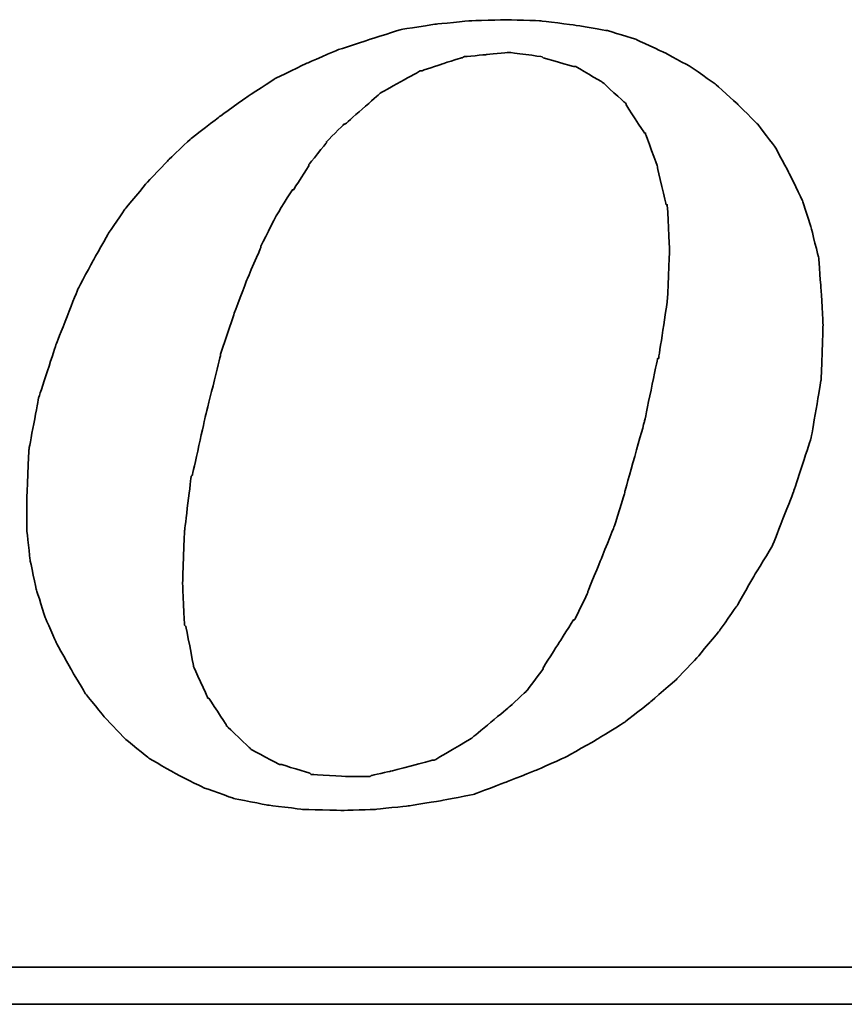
# Model space of a CAD drawing. Header units: millimetres. Extents: x 1382 to 1809, y 124 to 271.
# Tile 46 of 54: x 1723.28 to 1726.26, y 174.98 to 178.54. Entities that reach past the tile are written whole.
import ezdxf

# ---------------------------------------------------------------- set-up
doc = ezdxf.new("R2010")
doc.units = ezdxf.units.MM
doc.layers.add('DIM', color=4, linetype='CONTINUOUS')
doc.layers.add('layer 1', color=7, linetype='CONTINUOUS')

# ---------------------------------------------------------------- blocks, each defined once
blk = doc.blocks.new('TBI MOTION logo(完整正式版)')
at = {"layer": 'layer 1', "color": 22, "lineweight": 35}
for points, knots in [([(35.79625, -6.98375), (35.79625, -6.98375), (36.23125, -7.43875), (36.23125, -7.43875), (36.23125, -7.43875), (36.23125, -7.43875), (36.75625, -7.87125), (36.75625, -7.87125), (36.75625, -7.87125), (36.75625, -7.87125), (37.33125, -8.20375), (37.33125, -8.20375), (37.33125, -8.20375), (37.33125, -8.20375), (37.95625, -8.51875), (37.95625, -8.51875), (37.95625, -8.51875), (37.95625, -8.51875), (38.62625, -8.75875), (38.62625, -8.75875), (38.62625, -8.75875), (38.62625, -8.75875), (39.37125, -8.90375), (39.37125, -8.90375), (39.37125, -8.90375), (39.37125, -8.90375), (40.14125, -8.99875), (40.14125, -8.99875), (40.14125, -8.99875), (40.14125, -8.99875), (41.02625, -9.02375), (41.02625, -9.02375), (41.02625, -9.02375), (41.02625, -9.02375), (41.74625, -8.99875), (41.74625, -8.99875), (41.74625, -8.99875), (41.74625, -8.99875), (42.46625, -8.92375), (42.46625, -8.92375), (42.46625, -8.92375), (42.46625, -8.92375), (43.21125, -8.80625), (43.21125, -8.80625), (43.21125, -8.80625), (43.21125, -8.80625), (43.93125, -8.66375), (43.93125, -8.66375), (43.93125, -8.66375), (43.93125, -8.66375), (44.62625, -8.39875), (44.62625, -8.39875), (44.62625, -8.39875), (44.62625, -8.39875), (45.29625, -8.13375), (45.29625, -8.13375), (45.29625, -8.13375), (45.29625, -8.13375), (45.94625, -7.84375), (45.94625, -7.84375), (45.94625, -7.84375), (45.94625, -7.84375), (46.61625, -7.46375), (46.61625, -7.46375), (46.61625, -7.46375), (46.61625, -7.46375), (47.24125, -7.07875), (47.24125, -7.07875), (47.24125, -7.07875), (47.24125, -7.07875), (47.81625, -6.62375), (47.81625, -6.62375), (47.81625, -6.62375), (47.81625, -6.62375), (48.36875, -6.14375), (48.36875, -6.14375), (48.36875, -6.14375), (48.36875, -6.14375), (48.84625, -5.64125), (48.84625, -5.64125), (48.84625, -5.64125), (48.84625, -5.64125), (49.32625, -5.06375), (49.32625, -5.06375), (49.32625, -5.06375), (49.32625, -5.06375), (49.71125, -4.51374), (49.71125, -4.51374), (49.71125, -4.51374), (49.71125, -4.51374), (50.09625, -3.83874), (50.09625, -3.83874), (50.09625, -3.83874), (50.09625, -3.83874), (50.48125, -3.21374), (50.48125, -3.21374), (50.48125, -3.21374), (50.48125, -3.21374), (50.96125, -1.99125), (50.96125, -1.99125), (50.96125, -1.99125), (50.96125, -1.99125), (51.34375, -0.81875), (51.34375, -0.81875), (51.34375, -0.81875), (51.34375, -0.81875), (51.56125, 0.45624), (51.56125, 0.45624), (51.56125, 0.45624), (51.56125, 0.45624), (51.60625, 1.67624), (51.60625, 1.67624), (51.60625, 1.67624), (51.60625, 1.67624), (51.56125, 2.44625), (51.56125, 2.44625), (51.56125, 2.44625), (51.56125, 2.44625), (51.51125, 3.14125), (51.51125, 3.14125), (51.51125, 3.14125), (51.51125, 3.14125), (51.34375, 3.81125), (51.34375, 3.81125), (51.34375, 3.81125), (51.34375, 3.81125), (51.15125, 4.41125), (51.15125, 4.41125), (51.15125, 4.41125), (51.15125, 4.41125), (50.86125, 5.01125), (50.86125, 5.01125), (50.86125, 5.01125), (50.86125, 5.01125), (50.55125, 5.58875), (50.55125, 5.58875), (50.55125, 5.58875), (50.55125, 5.58875), (50.16625, 6.09125), (50.16625, 6.09125), (50.16625, 6.09125), (50.16625, 6.09125), (49.71125, 6.54875), (49.71125, 6.54875), (49.71125, 6.54875), (49.71125, 6.54875), (49.23125, 6.98125), (49.23125, 6.98125), (49.23125, 6.98125), (49.23125, 6.98125), (48.67875, 7.36625), (48.67875, 7.36625), (48.67875, 7.36625), (48.67875, 7.36625), (48.10375, 7.67625), (48.10375, 7.67625), (48.10375, 7.67625), (48.10375, 7.67625), (47.48125, 7.96375), (47.48125, 7.96375), (47.48125, 7.96375), (47.48125, 7.96375), (46.85625, 8.15625), (46.85625, 8.15625), (46.85625, 8.15625), (46.85625, 8.15625), (46.13625, 8.27624), (46.13625, 8.27624), (46.13625, 8.27624), (46.13625, 8.27624), (45.39125, 8.37125), (45.39125, 8.37125), (45.39125, 8.37125), (45.39125, 8.37125), (44.62625, 8.39624), (44.62625, 8.39624), (44.62625, 8.39624), (44.62625, 8.39624), (43.83625, 8.37125), (43.83625, 8.37125), (43.83625, 8.37125), (43.83625, 8.37125), (43.09125, 8.30125), (43.09125, 8.30125), (43.09125, 8.30125), (43.09125, 8.30125), (42.32125, 8.18125), (42.32125, 8.18125), (42.32125, 8.18125), (42.32125, 8.18125), (41.62875, 7.96375), (41.62875, 7.96375), (41.62875, 7.96375), (41.62875, 7.96375), (40.90625, 7.72625), (40.90625, 7.72625), (40.90625, 7.72625), (40.90625, 7.72625), (40.23624, 7.43625), (40.23624, 7.43625), (40.23624, 7.43625), (40.23624, 7.43625), (39.54124, 7.10125), (39.54124, 7.10125), (39.54124, 7.10125), (39.54124, 7.10125), (38.91625, 6.69125), (38.91625, 6.69125), (38.91625, 6.69125), (38.91625, 6.69125), (38.31625, 6.26125), (38.31625, 6.26125), (38.31625, 6.26125), (38.31625, 6.26125), (37.69125, 5.78125), (37.69125, 5.78125), (37.69125, 5.78125), (37.69125, 5.78125), (37.18625, 5.30125), (37.18625, 5.30125), (37.18625, 5.30125), (37.18625, 5.30125), (36.70625, 4.79624), (36.70625, 4.79624), (36.70625, 4.79624), (36.70625, 4.79624), (36.23125, 4.22125), (36.23125, 4.22125), (36.23125, 4.22125), (36.23125, 4.22125), (35.87124, 3.69375), (35.87124, 3.69375), (35.87124, 3.69375), (35.87124, 3.69375), (35.53125, 3.09125), (35.53125, 3.09125), (35.53125, 3.09125), (35.53125, 3.09125), (35.19875, 2.47125), (35.19875, 2.47125), (35.19875, 2.47125), (35.19875, 2.47125), (34.71625, 1.24625), (34.71625, 1.24625), (34.71625, 1.24625), (34.71625, 1.24625), (34.33125, 0.06874), (34.33125, 0.06874), (34.33125, 0.06874), (34.33125, 0.06874), (34.11625, -1.07875), (34.11625, -1.07875), (34.11625, -1.07875), (34.11625, -1.07875), (34.07125, -2.15875), (34.07125, -2.15875), (34.07125, -2.15875), (34.07125, -2.15875), (34.07125, -2.85375), (34.07125, -2.85375), (34.07125, -2.85375), (34.07125, -2.85375), (34.14125, -3.50375), (34.14125, -3.50375), (34.14125, -3.50375), (34.14125, -3.50375), (34.28625, -4.17375), (34.28625, -4.17375), (34.28625, -4.17375), (34.28625, -4.17375), (34.47625, -4.77624), (34.47625, -4.77624), (34.47625, -4.77624), (34.47625, -4.77624), (34.71625, -5.32625), (34.71625, -5.32625), (34.71625, -5.32625), (34.71625, -5.32625), (35.05375, -5.92875), (35.05375, -5.92875), (35.05375, -5.92875), (35.05375, -5.92875), (35.36375, -6.45375), (35.36375, -6.45375), (35.36375, -6.45375), (35.36375, -6.45375), (35.79625, -6.98375), (35.79625, -6.98375)], [0, 0, 0, 0, 0.01388889, 0.01388889, 0.01388889, 0.0138889, 0.02777778, 0.02777778, 0.02777778, 0.02777779, 0.04166667, 0.04166667, 0.04166667, 0.04166668, 0.05555556, 0.05555556, 0.05555556, 0.05555557, 0.06944444, 0.06944444, 0.06944444, 0.06944445, 0.08333333, 0.08333333, 0.08333333, 0.08333334, 0.09722222, 0.09722222, 0.09722222, 0.09722223, 0.11111111, 0.11111111, 0.11111111, 0.11111112, 0.125, 0.125, 0.125, 0.12500001, 0.13888889, 0.13888889, 0.13888889, 0.1388889, 0.15277778, 0.15277778, 0.15277778, 0.15277779, 0.16666667, 0.16666667, 0.16666667, 0.16666668, 0.18055556, 0.18055556, 0.18055556, 0.18055557, 0.19444444, 0.19444444, 0.19444444, 0.19444445, 0.20833333, 0.20833333, 0.20833333, 0.20833334, 0.22222222, 0.22222222, 0.22222222, 0.22222223, 0.23611111, 0.23611111, 0.23611111, 0.23611112, 0.25, 0.25, 0.25, 0.25000001, 0.26388889, 0.26388889, 0.26388889, 0.2638889, 0.27777778, 0.27777778, 0.27777778, 0.27777779, 0.29166667, 0.29166667, 0.29166667, 0.29166668, 0.30555556, 0.30555556, 0.30555556, 0.30555557, 0.31944444, 0.31944444, 0.31944444, 0.31944445, 0.33333333, 0.33333333, 0.33333333, 0.33333334, 0.34722222, 0.34722222, 0.34722222, 0.34722223, 0.36111111, 0.36111111, 0.36111111, 0.36111112, 0.375, 0.375, 0.375, 0.37500001, 0.38888889, 0.38888889, 0.38888889, 0.3888889, 0.40277778, 0.40277778, 0.40277778, 0.40277779, 0.41666667, 0.41666667, 0.41666667, 0.41666668, 0.43055556, 0.43055556, 0.43055556, 0.43055557, 0.44444444, 0.44444444, 0.44444444, 0.44444445, 0.45833333, 0.45833333, 0.45833333, 0.45833334, 0.47222222, 0.47222222, 0.47222222, 0.47222223, 0.48611111, 0.48611111, 0.48611111, 0.48611112, 0.5, 0.5, 0.5, 0.50000001, 0.51388889, 0.51388889, 0.51388889, 0.5138889, 0.52777778, 0.52777778, 0.52777778, 0.52777779, 0.54166667, 0.54166667, 0.54166667, 0.54166668, 0.55555556, 0.55555556, 0.55555556, 0.55555557, 0.56944444, 0.56944444, 0.56944444, 0.56944445, 0.58333333, 0.58333333, 0.58333333, 0.58333334, 0.59722222, 0.59722222, 0.59722222, 0.59722223, 0.61111111, 0.61111111, 0.61111111, 0.61111112, 0.625, 0.625, 0.625, 0.62500001, 0.63888889, 0.63888889, 0.63888889, 0.6388889, 0.65277778, 0.65277778, 0.65277778, 0.65277779, 0.66666667, 0.66666667, 0.66666667, 0.66666668, 0.68055556, 0.68055556, 0.68055556, 0.68055557, 0.69444444, 0.69444444, 0.69444444, 0.69444445, 0.70833333, 0.70833333, 0.70833333, 0.70833334, 0.72222222, 0.72222222, 0.72222222, 0.72222223, 0.73611111, 0.73611111, 0.73611111, 0.73611112, 0.75, 0.75, 0.75, 0.75000001, 0.76388889, 0.76388889, 0.76388889, 0.7638889, 0.77777778, 0.77777778, 0.77777778, 0.77777779, 0.79166667, 0.79166667, 0.79166667, 0.79166668, 0.80555556, 0.80555556, 0.80555556, 0.80555557, 0.81944444, 0.81944444, 0.81944444, 0.81944445, 0.83333333, 0.83333333, 0.83333333, 0.83333334, 0.84722222, 0.84722222, 0.84722222, 0.84722223, 0.86111111, 0.86111111, 0.86111111, 0.86111112, 0.875, 0.875, 0.875, 0.87500001, 0.88888889, 0.88888889, 0.88888889, 0.8888889, 0.90277778, 0.90277778, 0.90277778, 0.90277779, 0.91666667, 0.91666667, 0.91666667, 0.91666668, 0.93055556, 0.93055556, 0.93055556, 0.93055557, 0.94444444, 0.94444444, 0.94444444, 0.94444445, 0.95833333, 0.95833333, 0.95833333, 0.95833334, 0.97222222, 0.97222222, 0.97222222, 0.97222223, 0.98611111, 0.98611111, 0.98611111, 0.98611112, 1, 1, 1, 1]), ([(38.33875, 1.03124), (38.33875, 1.03124), (38.62625, 1.89625), (38.62625, 1.89625), (38.62625, 1.89625), (38.62625, 1.89625), (38.91625, 2.66375), (38.91625, 2.66375), (38.91625, 2.66375), (38.91625, 2.66375), (39.22625, 3.38125), (39.22625, 3.38125), (39.22625, 3.38125), (39.22625, 3.38125), (39.22625, 3.40624), (39.22625, 3.40624), (39.22625, 3.40624), (39.22625, 3.40624), (39.56124, 4.07624), (39.56124, 4.07624), (39.56124, 4.07624), (39.56124, 4.07624), (39.92125, 4.65125), (39.92125, 4.65125), (39.92125, 4.65125), (39.92125, 4.65125), (39.94625, 4.65125), (39.94625, 4.65125), (39.94625, 4.65125), (39.94625, 4.65125), (40.28125, 5.17875), (40.28125, 5.17875), (40.28125, 5.17875), (40.28125, 5.17875), (40.28125, 5.20375), (40.28125, 5.20375), (40.28125, 5.20375), (40.28125, 5.20375), (40.66875, 5.68625), (40.66875, 5.68625), (40.66875, 5.68625), (40.66875, 5.68625), (40.66875, 5.70625), (40.66875, 5.70625), (40.66875, 5.70625), (40.66875, 5.70625), (41.05124, 6.09125), (41.05124, 6.09125), (41.05124, 6.09125), (41.05124, 6.09125), (41.07625, 6.09125), (41.07625, 6.09125), (41.07625, 6.09125), (41.07625, 6.09125), (41.84125, 6.76625), (41.84125, 6.76625), (41.84125, 6.76625), (41.84125, 6.76625), (41.86625, 6.78625), (41.86625, 6.78625), (41.86625, 6.78625), (41.86625, 6.78625), (42.73125, 7.26624), (42.73125, 7.26624), (42.73125, 7.26624), (42.73125, 7.26624), (42.75625, 7.26624), (42.75625, 7.26624), (42.75625, 7.26624), (42.75625, 7.26624), (43.18625, 7.41125), (43.18625, 7.41125), (43.18625, 7.41125), (43.18625, 7.41125), (43.64125, 7.55625), (43.64125, 7.55625), (43.64125, 7.55625), (43.64125, 7.55625), (43.66625, 7.55625), (43.66625, 7.55625), (43.66625, 7.55625), (43.66625, 7.55625), (43.69125, 7.58124), (43.69125, 7.58124), (43.69125, 7.58124), (43.69125, 7.58124), (44.19125, 7.62625), (44.19125, 7.62625), (44.19125, 7.62625), (44.19125, 7.62625), (44.67125, 7.67625), (44.67125, 7.67625), (44.67125, 7.67625), (44.67125, 7.67625), (44.69625, 7.67625), (44.69625, 7.67625), (44.69625, 7.67625), (44.69625, 7.67625), (45.41875, 7.58124), (45.41875, 7.58124), (45.41875, 7.58124), (45.41875, 7.58124), (45.44125, 7.55625), (45.44125, 7.55625), (45.44125, 7.55625), (45.44125, 7.55625), (46.11125, 7.36625), (46.11125, 7.36625), (46.11125, 7.36625), (46.11125, 7.36625), (46.13625, 7.36625), (46.13625, 7.36625), (46.13625, 7.36625), (46.13625, 7.36625), (46.15875, 7.36625), (46.15875, 7.36625), (46.15875, 7.36625), (46.15875, 7.36625), (46.73625, 7.02624), (46.73625, 7.02624), (46.73625, 7.02624), (46.73625, 7.02624), (46.76125, 7.00624), (46.76125, 7.00624), (46.76125, 7.00624), (46.76125, 7.00624), (47.24125, 6.57124), (47.24125, 6.57124), (47.24125, 6.57124), (47.24125, 6.57124), (47.26625, 6.54875), (47.26625, 6.54875), (47.26625, 6.54875), (47.26625, 6.54875), (47.26625, 6.52375), (47.26625, 6.52375), (47.26625, 6.52375), (47.26625, 6.52375), (47.67375, 5.89875), (47.67375, 5.89875), (47.67375, 5.89875), (47.67375, 5.89875), (47.69625, 5.89875), (47.69625, 5.89875), (47.69625, 5.89875), (47.69625, 5.89875), (47.69625, 5.87625), (47.69625, 5.87625), (47.69625, 5.87625), (47.69625, 5.87625), (47.96125, 5.15625), (47.96125, 5.15625), (47.96125, 5.15625), (47.96125, 5.15625), (47.96125, 5.13125), (47.96125, 5.13125), (47.96125, 5.13125), (47.96125, 5.13125), (48.15125, 4.31875), (48.15125, 4.31875), (48.15125, 4.31875), (48.15125, 4.31875), (48.17625, 4.31875), (48.17625, 4.31875), (48.17625, 4.31875), (48.17625, 4.31875), (48.17625, 4.29125), (48.17625, 4.29125), (48.17625, 4.29125), (48.17625, 4.29125), (48.22625, 3.33125), (48.22625, 3.33125), (48.22625, 3.33125), (48.22625, 3.33125), (48.22625, 3.30875), (48.22625, 3.30875), (48.22625, 3.30875), (48.22625, 3.30875), (48.17625, 2.20624), (48.17625, 2.20624), (48.17625, 2.20624), (48.17625, 2.20624), (48.17625, 2.18124), (48.17625, 2.18124), (48.17625, 2.18124), (48.17625, 2.18124), (47.98375, 0.93624), (47.98375, 0.93624), (47.98375, 0.93624), (47.98375, 0.93624), (47.96125, 0.93624), (47.96125, 0.93624), (47.96125, 0.93624), (47.96125, 0.93624), (47.67375, -0.45874), (47.67375, -0.45874), (47.67375, -0.45874), (47.67375, -0.45874), (47.24125, -1.99125), (47.24125, -1.99125), (47.24125, -1.99125), (47.24125, -1.99125), (47.24125, -2.01874), (47.24125, -2.01874), (47.24125, -2.01874), (47.24125, -2.01874), (47.00125, -2.78375), (47.00125, -2.78375), (47.00125, -2.78375), (47.00125, -2.78375), (46.71125, -3.50375), (46.71125, -3.50375), (46.71125, -3.50375), (46.71125, -3.50375), (46.42625, -4.19875), (46.42625, -4.19875), (46.42625, -4.19875), (46.42625, -4.19875), (46.42625, -4.22375), (46.42625, -4.22375), (46.42625, -4.22375), (46.42625, -4.22375), (46.13625, -4.82374), (46.13625, -4.82374), (46.13625, -4.82374), (46.13625, -4.82374), (46.11125, -4.82374), (46.11125, -4.82374), (46.11125, -4.82374), (46.11125, -4.82374), (45.77625, -5.35125), (45.77625, -5.35125), (45.77625, -5.35125), (45.77625, -5.35125), (45.44125, -5.87875), (45.44125, -5.87875), (45.44125, -5.87875), (45.44125, -5.87875), (45.44125, -5.90375), (45.44125, -5.90375), (45.44125, -5.90375), (45.44125, -5.90375), (45.10625, -6.35875), (45.10625, -6.35875), (45.10625, -6.35875), (45.10625, -6.35875), (45.08125, -6.38375), (45.08125, -6.38375), (45.08125, -6.38375), (45.08125, -6.38375), (44.69625, -6.74375), (44.69625, -6.74375), (44.69625, -6.74375), (44.69625, -6.74375), (43.88375, -7.41625), (43.88375, -7.41625), (43.88375, -7.41625), (43.88375, -7.41625), (43.85625, -7.43875), (43.85625, -7.43875), (43.85625, -7.43875), (43.85625, -7.43875), (43.04125, -7.91875), (43.04125, -7.91875), (43.04125, -7.91875), (43.04125, -7.91875), (43.01625, -7.91875), (43.01625, -7.91875), (43.01625, -7.91875), (43.01625, -7.91875), (42.99625, -7.91875), (42.99625, -7.91875), (42.99625, -7.91875), (42.99625, -7.91875), (42.08125, -8.15875), (42.08125, -8.15875), (42.08125, -8.15875), (42.08125, -8.15875), (41.65125, -8.25625), (41.65125, -8.25625), (41.65125, -8.25625), (41.65125, -8.25625), (41.62875, -8.27875), (41.62875, -8.27875), (41.62875, -8.27875), (41.62875, -8.27875), (41.60125, -8.27875), (41.60125, -8.27875), (41.60125, -8.27875), (41.60125, -8.27875), (41.12125, -8.27875), (41.12125, -8.27875), (41.12125, -8.27875), (41.12125, -8.27875), (40.35624, -8.23125), (40.35624, -8.23125), (40.35624, -8.23125), (40.35624, -8.23125), (40.33125, -8.23125), (40.33125, -8.23125), (40.33125, -8.23125), (40.33125, -8.23125), (40.30625, -8.20375), (40.30625, -8.20375), (40.30625, -8.20375), (40.30625, -8.20375), (39.68375, -8.01375), (39.68375, -8.01375), (39.68375, -8.01375), (39.68375, -8.01375), (39.66124, -8.01375), (39.66124, -8.01375), (39.66124, -8.01375), (39.66124, -8.01375), (39.63625, -8.01375), (39.63625, -8.01375), (39.63625, -8.01375), (39.63625, -8.01375), (39.01125, -7.67875), (39.01125, -7.67875), (39.01125, -7.67875), (39.01125, -7.67875), (38.98875, -7.65375), (38.98875, -7.65375), (38.98875, -7.65375), (38.98875, -7.65375), (38.48625, -7.17375), (38.48625, -7.17375), (38.48625, -7.17375), (38.48625, -7.17375), (38.45875, -7.14875), (38.45875, -7.14875), (38.45875, -7.14875), (38.45875, -7.14875), (38.45875, -7.12875), (38.45875, -7.12875), (38.45875, -7.12875), (38.45875, -7.12875), (38.07625, -6.54875), (38.07625, -6.54875), (38.07625, -6.54875), (38.07625, -6.54875), (38.05125, -6.54875), (38.05125, -6.54875), (38.05125, -6.54875), (38.05125, -6.54875), (38.05125, -6.52875), (38.05125, -6.52875), (38.05125, -6.52875), (38.05125, -6.52875), (37.74125, -5.85375), (37.74125, -5.85375), (37.74125, -5.85375), (37.74125, -5.85375), (37.74125, -5.82875), (37.74125, -5.82875), (37.74125, -5.82875), (37.74125, -5.82875), (37.57375, -4.96875), (37.57375, -4.96875), (37.57375, -4.96875), (37.57375, -4.96875), (37.54625, -4.94375), (37.54625, -4.94375), (37.54625, -4.94375), (37.54625, -4.94375), (37.50125, -4.03375), (37.50125, -4.03375), (37.50125, -4.03375), (37.50125, -4.03375), (37.50125, -4.00875), (37.50125, -4.00875), (37.50125, -4.00875), (37.50125, -4.00875), (37.54625, -2.85375), (37.54625, -2.85375), (37.54625, -2.85375), (37.54625, -2.85375), (37.69125, -1.65875), (37.69125, -1.65875), (37.69125, -1.65875), (37.69125, -1.65875), (37.71624, -1.63375), (37.71624, -1.63375), (37.71624, -1.63375), (37.71624, -1.63375), (38.00375, -0.33875), (38.00375, -0.33875), (38.00375, -0.33875), (38.00375, -0.33875), (38.33875, 1.00624), (38.33875, 1.00624), (38.33875, 1.00624), (38.33875, 1.00624), (38.33875, 1.03124), (38.33875, 1.03124)], [0, 0, 0, 0, 0.01010101, 0.01010101, 0.01010101, 0.01010102, 0.02020202, 0.02020202, 0.02020202, 0.02020203, 0.03030303, 0.03030303, 0.03030303, 0.03030304, 0.04040404, 0.04040404, 0.04040404, 0.04040405, 0.05050505, 0.05050505, 0.05050505, 0.05050506, 0.06060606, 0.06060606, 0.06060606, 0.06060607, 0.07070707, 0.07070707, 0.07070707, 0.07070708, 0.08080808, 0.08080808, 0.08080808, 0.08080809, 0.09090909, 0.09090909, 0.09090909, 0.0909091, 0.1010101, 0.1010101, 0.1010101, 0.10101011, 0.11111111, 0.11111111, 0.11111111, 0.11111112, 0.12121212, 0.12121212, 0.12121212, 0.12121213, 0.13131313, 0.13131313, 0.13131313, 0.13131314, 0.14141414, 0.14141414, 0.14141414, 0.14141415, 0.15151515, 0.15151515, 0.15151515, 0.15151516, 0.16161616, 0.16161616, 0.16161616, 0.16161617, 0.17171717, 0.17171717, 0.17171717, 0.17171718, 0.18181818, 0.18181818, 0.18181818, 0.18181819, 0.19191919, 0.19191919, 0.19191919, 0.1919192, 0.2020202, 0.2020202, 0.2020202, 0.20202021, 0.21212121, 0.21212121, 0.21212121, 0.21212122, 0.22222222, 0.22222222, 0.22222222, 0.22222223, 0.23232323, 0.23232323, 0.23232323, 0.23232324, 0.24242424, 0.24242424, 0.24242424, 0.24242425, 0.25252525, 0.25252525, 0.25252525, 0.25252526, 0.26262626, 0.26262626, 0.26262626, 0.26262627, 0.27272727, 0.27272727, 0.27272727, 0.27272728, 0.28282828, 0.28282828, 0.28282828, 0.28282829, 0.29292929, 0.29292929, 0.29292929, 0.2929293, 0.3030303, 0.3030303, 0.3030303, 0.30303031, 0.31313131, 0.31313131, 0.31313131, 0.31313132, 0.32323232, 0.32323232, 0.32323232, 0.32323233, 0.33333333, 0.33333333, 0.33333333, 0.33333334, 0.34343434, 0.34343434, 0.34343434, 0.34343435, 0.35353535, 0.35353535, 0.35353535, 0.35353536, 0.36363636, 0.36363636, 0.36363636, 0.36363637, 0.37373737, 0.37373737, 0.37373737, 0.37373738, 0.38383838, 0.38383838, 0.38383838, 0.38383839, 0.39393939, 0.39393939, 0.39393939, 0.3939394, 0.4040404, 0.4040404, 0.4040404, 0.40404041, 0.41414141, 0.41414141, 0.41414141, 0.41414142, 0.42424242, 0.42424242, 0.42424242, 0.42424243, 0.43434343, 0.43434343, 0.43434343, 0.43434344, 0.44444444, 0.44444444, 0.44444444, 0.44444445, 0.45454545, 0.45454545, 0.45454545, 0.45454546, 0.46464646, 0.46464646, 0.46464646, 0.46464647, 0.47474747, 0.47474747, 0.47474747, 0.47474748, 0.48484848, 0.48484848, 0.48484848, 0.48484849, 0.49494949, 0.49494949, 0.49494949, 0.4949495, 0.50505051, 0.50505051, 0.50505051, 0.50505052, 0.51515152, 0.51515152, 0.51515152, 0.51515153, 0.52525253, 0.52525253, 0.52525253, 0.52525254, 0.53535354, 0.53535354, 0.53535354, 0.53535355, 0.54545455, 0.54545455, 0.54545455, 0.54545456, 0.55555556, 0.55555556, 0.55555556, 0.55555557, 0.56565657, 0.56565657, 0.56565657, 0.56565658, 0.57575758, 0.57575758, 0.57575758, 0.57575759, 0.58585859, 0.58585859, 0.58585859, 0.5858586, 0.5959596, 0.5959596, 0.5959596, 0.59595961, 0.60606061, 0.60606061, 0.60606061, 0.60606062, 0.61616162, 0.61616162, 0.61616162, 0.61616163, 0.62626263, 0.62626263, 0.62626263, 0.62626264, 0.63636364, 0.63636364, 0.63636364, 0.63636365, 0.64646465, 0.64646465, 0.64646465, 0.64646466, 0.65656566, 0.65656566, 0.65656566, 0.65656567, 0.66666667, 0.66666667, 0.66666667, 0.66666668, 0.67676768, 0.67676768, 0.67676768, 0.67676769, 0.68686869, 0.68686869, 0.68686869, 0.6868687, 0.6969697, 0.6969697, 0.6969697, 0.69696971, 0.70707071, 0.70707071, 0.70707071, 0.70707072, 0.71717172, 0.71717172, 0.71717172, 0.71717173, 0.72727273, 0.72727273, 0.72727273, 0.72727274, 0.73737374, 0.73737374, 0.73737374, 0.73737375, 0.74747475, 0.74747475, 0.74747475, 0.74747476, 0.75757576, 0.75757576, 0.75757576, 0.75757577, 0.76767677, 0.76767677, 0.76767677, 0.76767678, 0.77777778, 0.77777778, 0.77777778, 0.77777779, 0.78787879, 0.78787879, 0.78787879, 0.7878788, 0.7979798, 0.7979798, 0.7979798, 0.79797981, 0.80808081, 0.80808081, 0.80808081, 0.80808082, 0.81818182, 0.81818182, 0.81818182, 0.81818183, 0.82828283, 0.82828283, 0.82828283, 0.82828284, 0.83838384, 0.83838384, 0.83838384, 0.83838385, 0.84848485, 0.84848485, 0.84848485, 0.84848486, 0.85858586, 0.85858586, 0.85858586, 0.85858587, 0.86868687, 0.86868687, 0.86868687, 0.86868688, 0.87878788, 0.87878788, 0.87878788, 0.87878789, 0.88888889, 0.88888889, 0.88888889, 0.8888889, 0.8989899, 0.8989899, 0.8989899, 0.89898991, 0.90909091, 0.90909091, 0.90909091, 0.90909092, 0.91919192, 0.91919192, 0.91919192, 0.91919193, 0.92929293, 0.92929293, 0.92929293, 0.92929294, 0.93939394, 0.93939394, 0.93939394, 0.93939395, 0.94949495, 0.94949495, 0.94949495, 0.94949496, 0.95959596, 0.95959596, 0.95959596, 0.95959597, 0.96969697, 0.96969697, 0.96969697, 0.96969698, 0.97979798, 0.97979798, 0.97979798, 0.97979799, 0.98989899, 0.98989899, 0.98989899, 0.989899, 1, 1, 1, 1]), ([(75.90875, -9.47875), (75.90875, -9.47875), (75.90875, -12.28625), (75.90875, -12.28625), (75.90875, -12.28625), (75.90875, -12.28625), (75.90875, -12.47875), (75.90875, -12.47875), (75.90875, -12.47875), (75.90875, -12.47875), (75.71625, -12.47875), (75.71625, -12.47875), (75.71625, -12.47875), (75.71625, -12.47875), (-88.32875, -12.47875), (-88.32875, -12.47875), (-88.32875, -12.47875), (-88.32875, -12.47875), (-88.32875, -13.29375), (-88.32875, -13.29375), (-88.32875, -13.29375), (-88.32875, -13.29375), (82.89125, -13.29375), (82.89125, -13.29375), (82.89125, -13.29375), (82.89125, -13.29375), (75.90875, -9.47875), (75.90875, -9.47875)], [0, 0, 0, 0, 0.14285714, 0.14285714, 0.14285714, 0.14285715, 0.28571429, 0.28571429, 0.28571429, 0.2857143, 0.42857143, 0.42857143, 0.42857143, 0.42857144, 0.57142857, 0.57142857, 0.57142857, 0.57142858, 0.71428571, 0.71428571, 0.71428571, 0.71428572, 0.85714286, 0.85714286, 0.85714286, 0.85714287, 1, 1, 1, 1])]:
    blk.add_open_spline(points, degree=3, knots=knots, dxfattribs=at)

msp = doc.modelspace()

# ---------------------------------------------------------------- block references
at = {"layer": 'DIM', "color": 7, "xscale": 0.1641908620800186, "yscale": 0.1641908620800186, "zscale": 0.1641908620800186}
msp.add_blockref('TBI MOTION logo(完整正式版)', (1717.7118, 177.1589), dxfattribs=at)

doc.saveas('drawing.dxf')
